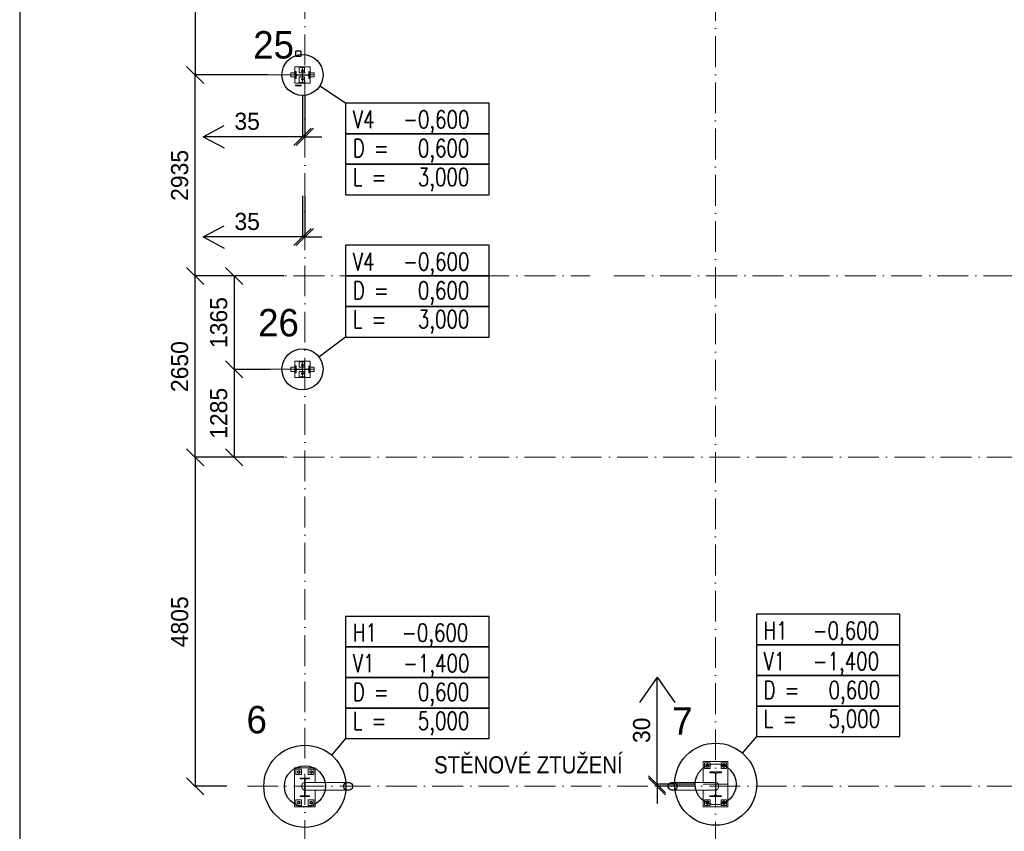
# Model space of a CAD drawing. Header units: millimetres. Extents: x -189 to 208706, y -45399 to 29996.
# Tile 4 of 16: x -189 to 14195, y 8768 to 20622. Entities that reach past the tile are written whole.
import ezdxf

# ---------------------------------------------------------------- set-up
doc = ezdxf.new("R2010")
doc.units = ezdxf.units.MM
doc.header["$LTSCALE"] = 0.5
doc.linetypes.add('ACAD_ISO10W100', pattern=[18, 12, -3, 0, -3])
doc.linetypes.add('XKITLINE00', pattern=[0])
for name, color, linetype in [('CISLA', 2, 'Continuous'), ('KOTY', 4, 'Continuous'), ('PILOTY', 2, 'Continuous')]:
    doc.layers.add(name, color=color, linetype=linetype)
for name, color, linetype, lineweight in [('Kóta', 4, 'Continuous', 0), ('Mřížka', 4, 'ACAD_ISO10W100', 0), ('Položka', 1, 'Continuous', 0), ('Text', 7, 'Continuous', 0)]:
    doc.layers.add(name, color=color, linetype=linetype, lineweight=lineweight)
doc.styles.add('ARIAL', font='ARIAL.TTF')
doc.styles.add('RomanS', font='romans.shx')
doc.dimstyles.new('ISO-25', dxfattribs={"dimscale": 100, "dimtxt": 2.5, "dimasz": 2.5, "dimexe": 0, "dimexo": 3, "dimgap": 1, "dimtad": 3, "dimdec": 0, "dimtxsty": 'Standard', "dimblk": 'OBLIQUE', "dimcen": 2.5, "dimclrd": 256, "dimclre": 256, "dimadec": 0, "dimazin": 0, "dimtfac": 1, "dimtdec": 0, "dimtmove": 0, "dimatfit": 3, "dimfxl": 0, "dimlwd": -1, "dimlwe": -1, "dimarcsym": 0})

# ---------------------------------------------------------------- blocks, each defined once
blk = doc.blocks.new('_Oblique')
at = {"color": 0, "linetype": 'ByBlock', "lineweight": -2}
blk.add_line((-0.5, -0.5), (0.5, 0.5), dxfattribs=at)
blk = doc.blocks.new('*D16')
at = {"layer": 'Defpoints', "color": 0}
for p in [(4125, 23215), (2374, 19815), (3732, 19815)]:
    blk.add_point(p, dxfattribs=at)
at = {"layer": 'KOTY'}
for p, q in [((3825, 23215), (2374, 23215)), ((2374, 23215), (2374, 19815)), ((3432, 19815), (2374, 19815))]:
    blk.add_line(p, q, dxfattribs=at)
at = {"layer": 'KOTY', "xscale": 250, "yscale": 250, "zscale": 250}
for p, rotation in [((2374, 23215), 90), ((2374, 19815), 270)]:
    blk.add_blockref('_Oblique', p, dxfattribs=dict(at, rotation=rotation))
at = {"layer": 'KOTY', "color": 0, "insert": (2149, 21515), "char_height": 250, "attachment_point": 5, "rotation": 90}
blk.add_mtext('3400', dxfattribs=at)
blk = doc.blocks.new('*D17')
at = {"layer": 'Defpoints', "color": 0}
for p in [(3137, 14230), (2374, 9425), (3137, 9425)]:
    blk.add_point(p, dxfattribs=at)
at = {"layer": 'KOTY'}
for p, q in [((2837, 14230), (2374, 14230)), ((2374, 14230), (2374, 9425)), ((2837, 9425), (2374, 9425))]:
    blk.add_line(p, q, dxfattribs=at)
at = {"layer": 'KOTY', "xscale": 250, "yscale": 250, "zscale": 250}
for p, rotation in [((2374, 14230), 90), ((2374, 9425), 270)]:
    blk.add_blockref('_Oblique', p, dxfattribs=dict(at, rotation=rotation))
at = {"layer": 'KOTY', "color": 0, "insert": (2149, 11828), "char_height": 250, "attachment_point": 5, "rotation": 90}
blk.add_mtext('4805', dxfattribs=at)
blk = doc.blocks.new('*D18')
at = {"layer": 'Defpoints', "color": 0}
for p in [(2374, 16880), (3977, 16880), (3977, 14230)]:
    blk.add_point(p, dxfattribs=at)
at = {"layer": 'KOTY'}
for p, q in [((3677, 16880), (2374, 16880)), ((2374, 14230), (2374, 16880)), ((3677, 14230), (2374, 14230))]:
    blk.add_line(p, q, dxfattribs=at)
at = {"layer": 'KOTY', "xscale": 250, "yscale": 250, "zscale": 250}
for p, rotation in [((2374, 16880), 90), ((2374, 14230), 270)]:
    blk.add_blockref('_Oblique', p, dxfattribs=dict(at, rotation=rotation))
at = {"layer": 'KOTY', "color": 0, "insert": (2149, 15555), "char_height": 250, "attachment_point": 5, "rotation": 90}
blk.add_mtext('2650', dxfattribs=at)
blk = doc.blocks.new('*D19')
at = {"layer": 'Defpoints', "color": 0}
for p in [(2374, 19815), (3732, 19815), (3977, 16880)]:
    blk.add_point(p, dxfattribs=at)
at = {"layer": 'KOTY'}
for p, q in [((3432, 19815), (2374, 19815)), ((2374, 16880), (2374, 19815)), ((3677, 16880), (2374, 16880))]:
    blk.add_line(p, q, dxfattribs=at)
at = {"layer": 'KOTY', "xscale": 250, "yscale": 250, "zscale": 250}
for p, rotation in [((2374, 19815), 90), ((2374, 16880), 270)]:
    blk.add_blockref('_Oblique', p, dxfattribs=dict(at, rotation=rotation))
at = {"layer": 'KOTY', "color": 0, "insert": (2149, 18348), "char_height": 250, "attachment_point": 5, "rotation": 90}
blk.add_mtext('2935', dxfattribs=at)
blk = doc.blocks.new('*D20')
at = {"layer": 'Defpoints', "color": 0}
for p in [(3977, 16880), (2945, 15515), (3772, 15515)]:
    blk.add_point(p, dxfattribs=at)
at = {"layer": 'KOTY'}
for p, q in [((3677, 16880), (2945, 16880)), ((2945, 16880), (2945, 15515)), ((3472, 15515), (2945, 15515))]:
    blk.add_line(p, q, dxfattribs=at)
at = {"layer": 'KOTY', "xscale": 250, "yscale": 250, "zscale": 250}
for p, rotation in [((2945, 16880), 90), ((2945, 15515), 270)]:
    blk.add_blockref('_Oblique', p, dxfattribs=dict(at, rotation=rotation))
at = {"layer": 'KOTY', "color": 0, "insert": (2720, 16198), "char_height": 250, "attachment_point": 5, "rotation": 90}
blk.add_mtext('1365', dxfattribs=at)
blk = doc.blocks.new('*D21')
at = {"layer": 'Defpoints', "color": 0}
for p in [(3772, 15515), (2945, 14230), (3677, 14230)]:
    blk.add_point(p, dxfattribs=at)
at = {"layer": 'KOTY'}
for p, q in [((3472, 15515), (2945, 15515)), ((2945, 15515), (2945, 14230)), ((3377, 14230), (2945, 14230))]:
    blk.add_line(p, q, dxfattribs=at)
at = {"layer": 'KOTY', "xscale": 250, "yscale": 250, "zscale": 250}
for p, rotation in [((2945, 15515), 90), ((2945, 14230), 270)]:
    blk.add_blockref('_Oblique', p, dxfattribs=dict(at, rotation=rotation))
at = {"layer": 'KOTY', "color": 0, "insert": (2720, 14873), "char_height": 250, "attachment_point": 5, "rotation": 90}
blk.add_mtext('1285', dxfattribs=at)
blk = doc.blocks.new('*D43')
at = {"layer": 'Defpoints', "color": 0}
for p in [(9122, 9455), (9977, 9455), (9977, 9425)]:
    blk.add_point(p, dxfattribs=at)
at = {"layer": 'KOTY'}
for p, q in [((9122, 9455), (9122, 10530)), ((9677, 9455), (9122, 9455)), ((9122, 9425), (9122, 9455)), ((9677, 9425), (9122, 9425)), ((9122, 9425), (9122, 9175))]:
    blk.add_line(p, q, dxfattribs=at)
at = {"layer": 'KOTY', "xscale": 250, "yscale": 250, "zscale": 250}
for p, rotation in [((9122, 9455), 270), ((9122, 9425), 90)]:
    blk.add_blockref('_Oblique', p, dxfattribs=dict(at, rotation=rotation))
at = {"layer": 'KOTY', "color": 0, "insert": (8897, 10243), "char_height": 250, "attachment_point": 5, "rotation": 90}
blk.add_mtext('30', dxfattribs=at)
blk = doc.blocks.new('*D47')
at = {"layer": 'Defpoints', "color": 0}
for p in [(3942, 19813), (3977, 19813), (3942, 18912)]:
    blk.add_point(p, dxfattribs=at)
at = {"layer": 'KOTY'}
for p, q in [((3942, 19513), (3942, 18912)), ((3977, 19513), (3977, 18912)), ((3942, 18912), (2826, 18912)), ((3977, 18912), (3942, 18912)), ((3977, 18912), (4227, 18912))]:
    blk.add_line(p, q, dxfattribs=at)
at = {"layer": 'KOTY', "xscale": 250, "yscale": 250, "zscale": 250}
blk.add_blockref('_Oblique', (3942, 18912), dxfattribs=at)
at = {"layer": 'KOTY', "xscale": 250, "yscale": 250, "zscale": 250, "rotation": 180}
blk.add_blockref('_Oblique', (3977, 18912), dxfattribs=at)
at = {"layer": 'KOTY', "color": 0, "insert": (3134, 19137), "char_height": 250, "attachment_point": 5}
blk.add_mtext('35', dxfattribs=at)
blk = doc.blocks.new('*D48')
at = {"layer": 'Defpoints', "color": 0}
for p in [(3942, 18349), (3977, 18349), (3942, 17449)]:
    blk.add_point(p, dxfattribs=at)
at = {"layer": 'KOTY'}
for p, q in [((3942, 18049), (3942, 17449)), ((3977, 18049), (3977, 17449)), ((3942, 17449), (2826, 17449)), ((3977, 17449), (3942, 17449)), ((3977, 17449), (4227, 17449))]:
    blk.add_line(p, q, dxfattribs=at)
at = {"layer": 'KOTY', "xscale": 250, "yscale": 250, "zscale": 250}
blk.add_blockref('_Oblique', (3942, 17449), dxfattribs=at)
at = {"layer": 'KOTY', "xscale": 250, "yscale": 250, "zscale": 250, "rotation": 180}
blk.add_blockref('_Oblique', (3977, 17449), dxfattribs=at)
at = {"layer": 'KOTY', "color": 0, "insert": (3134, 17674), "char_height": 250, "attachment_point": 5}
blk.add_mtext('35', dxfattribs=at)

msp = doc.modelspace()

# ---------------------------------------------------------------- linework, layer by layer
for p, q in [((-188.7, 29995.9), (-188.7, -18591.7)), ((4572.4, 19403.9), (4193.5, 19651.3)), ((4572.4, 15987.1), (4182.4, 15695.1)), ((4572.4, 10120.9), (4367.3, 9881.2)), ((10572.4, 10150.9), (10367.3, 9911.2))]:
    msp.add_line(p, q)
at = {"linetype": 'Continuous'}
for points in [[(4572.4, 19403.9), (4572.4, 18957.3), (6668.5, 18957.3), (6668.5, 19403.9)], [(4572.4, 18957.3), (4572.4, 18510.7), (6668.5, 18510.7), (6668.5, 18957.3)], [(4572.4, 18510.7), (4572.4, 18064.1), (6668.5, 18064.1), (6668.5, 18510.7)], [(4572.4, 17326.9), (4572.4, 16880.3), (6668.5, 16880.3), (6668.5, 17326.9)], [(4572.4, 16880.3), (4572.4, 16433.7), (6668.5, 16433.7), (6668.5, 16880.3)], [(4572.4, 16433.7), (4572.4, 15987.1), (6668.5, 15987.1), (6668.5, 16433.7)], [(4572.4, 11907.4), (4572.4, 11460.8), (6668.5, 11460.8), (6668.5, 11907.4)], [(10572.4, 11937.4), (10572.4, 11490.8), (12668.5, 11490.8), (12668.5, 11937.4)], [(4572.4, 11460.8), (4572.4, 11014.2), (6668.5, 11014.2), (6668.5, 11460.8)], [(10572.4, 11490.8), (10572.4, 11044.2), (12668.5, 11044.2), (12668.5, 11490.8)], [(4572.4, 11014.2), (4572.4, 10567.5), (6668.5, 10567.5), (6668.5, 11014.2)], [(10572.4, 11044.2), (10572.4, 10597.5), (12668.5, 10597.5), (12668.5, 11044.2)], [(4572.4, 10567.5), (4572.4, 10120.9), (6668.5, 10120.9), (6668.5, 10567.5)], [(10572.4, 10597.5), (10572.4, 10150.9), (12668.5, 10150.9), (12668.5, 10597.5)]]:
    msp.add_lwpolyline(points, close=True, dxfattribs=at)
at = {"layer": 'KOTY'}
for p, q in [((2493.3, 18912.2), (2797.8, 19075.7)), ((2825.6, 18912.2), (2493.3, 18912.2)), ((2493.3, 18912.2), (2797.8, 18748.8)), ((2493.3, 17448.5), (2797.8, 17612)), ((2493.3, 17448.5), (2797.8, 17285.1)), ((2825.6, 17448.5), (2493.3, 17448.5)), ((9121.7, 11017.8), (8863, 10649.4)), ((9121.7, 11017.8), (9380.4, 10649.4)), ((9121.7, 10530.3), (9121.7, 11017.8))]:
    msp.add_line(p, q, dxfattribs=at)
at = {"layer": 'Kóta', "linetype": 'XKITLINE00', "lineweight": 0}
for p, q in [((3732.3, 19815.3), (3131.7, 19815.3)), ((3236.8, 14230.3), (3406.7, 14230.3))]:
    msp.add_line(p, q, dxfattribs=at)
at = {"layer": 'Mřížka', "lineweight": 15, "ltscale": 75}
for p, q in [((3977.3, -970.4), (3977.3, 24092.1)), ((9977.3, 5754), (9977.3, 24092.1)), ((3942.3, 19695.3), (3942.3, 19935.3)), ((3136.8, 16880.3), (8141.5, 16880.3)), ((8491.5, 16880.3), (68240.2, 16880.3)), ((3942.3, 15395.3), (3942.3, 15635.3)), ((3136.8, 14230.3), (68240.2, 14230.3)), ((3136.8, 9425.3), (68442.7, 9425.3)), ((9797.3, 9455.3), (10157.3, 9455.3))]:
    msp.add_line(p, q, dxfattribs=at)
at = {"layer": 'Mřížka'}
for p, q in [((3732.3, 19815.3), (4112.3, 19815.3)), ((3472.3, 15515.3), (4112.3, 15515.3))]:
    msp.add_line(p, q, dxfattribs=at)
at = {"layer": 'PILOTY'}
for centre, radius in [((3942.3, 19815.3), 300), ((3942.3, 15515.3), 300), ((3977.3, 9425.3), 600), ((9977.3, 9455.3), 600), ((3977.3, 9425.3), 300), ((9977.3, 9455.3), 300)]:
    msp.add_circle(centre, radius, dxfattribs=at)
at = {"layer": 'Položka', "linetype": 'XKITLINE00', "lineweight": 0}
for p, q in [((3842.3, 20157.3), (3842.9, 20160.4)), ((3842.3, 20157.3), (3842.9, 20160.4)), ((3842.3, 20093.3), (3842.3, 20157.3)), ((3842.3, 20093.3), (3842.3, 20157.3)), ((3846.6, 20158.8), (3846.3, 20157.3)), ((3846.6, 20158.8), (3846.3, 20157.3)), ((3846.3, 20093.3), (3846.3, 20157.3)), ((3846.3, 20093.3), (3846.3, 20157.3)), ((3847.5, 20160.1), (3846.6, 20158.8)), ((3847.5, 20160.1), (3846.6, 20158.8)), ((3847.2, 20164.7), (3850.3, 20165.3)), ((3847.2, 20164.7), (3850.3, 20165.3)), ((3848.8, 20161), (3847.5, 20160.1)), ((3848.8, 20161), (3847.5, 20160.1)), ((3850.3, 20161.3), (3848.8, 20161)), ((3850.3, 20161.3), (3848.8, 20161)), ((3850.3, 20165.3), (3914.3, 20165.3)), ((3850.3, 20165.3), (3914.3, 20165.3)), ((3850.3, 20161.3), (3914.3, 20161.3)), ((3850.3, 20161.3), (3914.3, 20161.3)), ((3914.3, 20165.3), (3917.3, 20164.7)), ((3914.3, 20165.3), (3917.3, 20164.7)), ((3915.8, 20161), (3914.3, 20161.3)), ((3915.8, 20161), (3914.3, 20161.3)), ((3917.1, 20160.1), (3915.8, 20161)), ((3917.1, 20160.1), (3915.8, 20161)), ((3918, 20158.8), (3917.1, 20160.1)), ((3918, 20158.8), (3917.1, 20160.1)), ((3918.3, 20157.3), (3918, 20158.8)), ((3918.3, 20157.3), (3918, 20158.8)), ((3918.3, 20093.3), (3918.3, 20157.3)), ((3918.3, 20093.3), (3918.3, 20157.3)), ((3921.7, 20160.4), (3922.3, 20157.3)), ((3921.7, 20160.4), (3922.3, 20157.3)), ((3922.3, 20093.3), (3922.3, 20157.3)), ((3922.3, 20093.3), (3922.3, 20157.3)), ((3842.9, 20090.2), (3842.3, 20093.3)), ((3842.9, 20090.2), (3842.3, 20093.3)), ((3846.3, 20093.3), (3846.6, 20091.8)), ((3846.3, 20093.3), (3846.6, 20091.8)), ((3846.6, 20091.8), (3847.5, 20090.5)), ((3846.6, 20091.8), (3847.5, 20090.5)), ((3850.3, 20085.3), (3847.2, 20085.9)), ((3850.3, 20085.3), (3847.2, 20085.9)), ((3847.5, 20090.5), (3848.8, 20089.6)), ((3847.5, 20090.5), (3848.8, 20089.6)), ((3848.8, 20089.6), (3850.3, 20089.3)), ((3848.8, 20089.6), (3850.3, 20089.3)), ((3850.3, 20089.3), (3914.3, 20089.3)), ((3850.3, 20089.3), (3914.3, 20089.3)), ((3850.3, 20085.3), (3914.3, 20085.3)), ((3850.3, 20085.3), (3914.3, 20085.3)), ((3914.3, 20089.3), (3915.8, 20089.6)), ((3914.3, 20089.3), (3915.8, 20089.6)), ((3917.3, 20085.9), (3914.3, 20085.3)), ((3917.3, 20085.9), (3914.3, 20085.3)), ((3915.8, 20089.6), (3917.1, 20090.5)), ((3915.8, 20089.6), (3917.1, 20090.5)), ((3917.1, 20090.5), (3918, 20091.8)), ((3917.1, 20090.5), (3918, 20091.8)), ((3918, 20091.8), (3918.3, 20093.3)), ((3918, 20091.8), (3918.3, 20093.3)), ((3922.3, 20093.3), (3921.7, 20090.2)), ((3922.3, 20093.3), (3921.7, 20090.2)), ((3832.3, 19695.3), (3832.3, 19935.3)), ((4052.3, 19935.3), (3832.3, 19935.3)), ((3842.3, 19865.3), (3850.8, 19865.3)), ((3842.3, 19765.3), (3842.3, 19865.3)), ((3842.3, 19865.3), (3850.8, 19865.3)), ((3842.3, 19765.3), (3842.3, 19865.3)), ((3850.8, 19865.3), (3850.8, 19830.1)), ((3850.8, 19865.3), (3850.8, 19830.1)), ((3892.3, 19925.3), (3892.3, 19845.3)), ((3892.3, 19925.3), (3972.3, 19925.3)), ((3925.8, 19875.3), (3934, 19889.6)), ((3934, 19861), (3925.8, 19875.3)), ((3934, 19889.6), (3950.5, 19889.6)), ((3950.5, 19861), (3934, 19861)), ((3950.5, 19889.6), (3958.8, 19875.3)), ((3958.8, 19875.3), (3950.5, 19861)), ((3972.3, 19925.3), (3972.3, 19845.3)), ((4033.8, 19865.3), (4033.8, 19830.1)), ((4042.3, 19865.3), (4033.8, 19865.3)), ((4033.8, 19865.3), (4033.8, 19830.1)), ((4042.3, 19865.3), (4033.8, 19865.3)), ((4042.3, 19856.8), (4033.8, 19865.3)), ((4042.3, 19865.3), (4042.3, 19765.3)), ((4042.3, 19865.3), (4042.3, 19765.3)), ((4052.3, 19695.3), (4052.3, 19935.3)), ((3772.3, 19785.3), (3772.3, 19845.3)), ((3772.3, 19845.3), (3832.3, 19845.3)), ((3772.3, 19785.3), (3832.3, 19785.3)), ((3850.8, 19765.3), (3842.3, 19765.3)), ((3850.8, 19765.3), (3842.3, 19765.3)), ((3850.8, 19830.1), (3851.7, 19825.5)), ((3850.8, 19830.1), (3851.7, 19825.5)), ((3851.7, 19805.1), (3850.8, 19800.5)), ((3851.7, 19805.1), (3850.8, 19800.5)), ((3850.8, 19800.5), (3850.8, 19765.3)), ((3850.8, 19800.5), (3850.8, 19765.3)), ((3858.2, 19819), (3862.8, 19818.1)), ((3858.2, 19819), (3862.8, 19818.1)), ((3862.8, 19812.5), (3858.2, 19811.6)), ((3862.8, 19812.5), (3858.2, 19811.6)), ((3862.8, 19818.1), (4021.8, 19818.1)), ((3862.8, 19818.1), (4021.8, 19818.1)), ((3862.8, 19812.5), (4021.8, 19812.5)), ((3862.8, 19812.5), (4021.8, 19812.5)), ((3892.3, 19845.3), (3972.3, 19845.3)), ((3892.3, 19785.3), (3972.3, 19785.3)), ((3892.3, 19705.3), (3892.3, 19785.3)), ((3892.3, 19705.3), (3972.3, 19705.3)), ((3925.8, 19755.3), (3934, 19769.6)), ((3934, 19741), (3925.8, 19755.3)), ((3934, 19769.6), (3950.5, 19769.6)), ((3950.5, 19741), (3934, 19741)), ((3950.5, 19769.6), (3958.8, 19755.3)), ((3958.8, 19755.3), (3950.5, 19741)), ((3972.3, 19705.3), (3972.3, 19785.3)), ((4021.8, 19818.1), (4026.4, 19819)), ((4021.8, 19818.1), (4026.4, 19819)), ((4026.4, 19811.6), (4021.8, 19812.5)), ((4026.4, 19811.6), (4021.8, 19812.5)), ((4032.9, 19825.5), (4033.8, 19830.1)), ((4032.9, 19825.5), (4033.8, 19830.1)), ((4033.8, 19800.5), (4032.9, 19805.1)), ((4033.8, 19800.5), (4032.9, 19805.1)), ((4033.8, 19765.3), (4033.8, 19800.5)), ((4033.8, 19765.3), (4033.8, 19800.5)), ((4042.3, 19765.3), (4033.8, 19765.3)), ((4042.3, 19765.3), (4033.8, 19765.3)), ((4052.3, 19845.3), (4112.3, 19845.3)), ((4052.3, 19785.3), (4112.3, 19785.3)), ((4112.3, 19785.3), (4112.3, 19845.3)), ((4052.3, 19695.3), (3832.3, 19695.3)), ((3842.3, 19665.3), (3922.3, 19665.3)), ((3842.3, 19657.4), (3842.3, 19665.3)), ((3922.3, 19657.4), (3842.3, 19657.4)), ((3922.3, 19665.3), (3922.3, 19657.4)), ((3772.3, 15485.3), (3772.3, 15545.3)), ((3772.3, 15545.3), (3832.3, 15545.3)), ((3832.3, 15395.3), (3832.3, 15635.3)), ((4052.3, 15635.3), (3832.3, 15635.3)), ((3842.3, 15565.3), (3850.8, 15565.3)), ((3842.3, 15465.3), (3842.3, 15565.3)), ((3842.3, 15565.3), (3850.8, 15565.3)), ((3842.3, 15465.3), (3842.3, 15565.3)), ((3850.8, 15565.3), (3850.8, 15530.1)), ((3850.8, 15565.3), (3850.8, 15530.1)), ((3892.3, 15625.3), (3892.3, 15545.3)), ((3892.3, 15625.3), (3972.3, 15625.3)), ((3892.3, 15545.3), (3972.3, 15545.3)), ((3925.8, 15575.3), (3934, 15589.6)), ((3934, 15561), (3925.8, 15575.3)), ((3934, 15589.6), (3950.5, 15589.6)), ((3950.5, 15561), (3934, 15561)), ((3950.5, 15589.6), (3958.8, 15575.3)), ((3958.8, 15575.3), (3950.5, 15561)), ((3972.3, 15625.3), (3972.3, 15545.3)), ((4033.8, 15565.3), (4033.8, 15530.1)), ((4042.3, 15565.3), (4033.8, 15565.3)), ((4033.8, 15565.3), (4033.8, 15530.1)), ((4042.3, 15565.3), (4033.8, 15565.3)), ((4042.3, 15556.8), (4033.8, 15565.3)), ((4042.3, 15565.3), (4042.3, 15465.3)), ((4042.3, 15565.3), (4042.3, 15465.3)), ((4052.3, 15395.3), (4052.3, 15635.3)), ((4052.3, 15545.3), (4112.3, 15545.3)), ((4112.3, 15485.3), (4112.3, 15545.3)), ((3772.3, 15485.3), (3832.3, 15485.3)), ((4052.3, 15395.3), (3832.3, 15395.3)), ((3850.8, 15465.3), (3842.3, 15465.3)), ((3850.8, 15465.3), (3842.3, 15465.3)), ((3850.8, 15530.1), (3851.7, 15525.5)), ((3850.8, 15530.1), (3851.7, 15525.5)), ((3851.7, 15505.1), (3850.8, 15500.5)), ((3851.7, 15505.1), (3850.8, 15500.5)), ((3850.8, 15500.5), (3850.8, 15465.3)), ((3850.8, 15500.5), (3850.8, 15465.3)), ((3858.2, 15519), (3862.8, 15518.1)), ((3858.2, 15519), (3862.8, 15518.1)), ((3862.8, 15512.5), (3858.2, 15511.6)), ((3862.8, 15512.5), (3858.2, 15511.6)), ((3862.8, 15518.1), (4021.8, 15518.1)), ((3862.8, 15518.1), (4021.8, 15518.1)), ((3862.8, 15512.5), (4021.8, 15512.5)), ((3862.8, 15512.5), (4021.8, 15512.5)), ((3892.3, 15485.3), (3972.3, 15485.3)), ((3892.3, 15405.3), (3892.3, 15485.3)), ((3892.3, 15405.3), (3972.3, 15405.3)), ((3925.8, 15455.3), (3934, 15469.6)), ((3934, 15441), (3925.8, 15455.3)), ((3934, 15469.6), (3950.5, 15469.6)), ((3950.5, 15441), (3934, 15441)), ((3950.5, 15469.6), (3958.8, 15455.3)), ((3958.8, 15455.3), (3950.5, 15441)), ((3972.3, 15405.3), (3972.3, 15485.3)), ((4021.8, 15518.1), (4026.4, 15519)), ((4021.8, 15518.1), (4026.4, 15519)), ((4026.4, 15511.6), (4021.8, 15512.5)), ((4026.4, 15511.6), (4021.8, 15512.5)), ((4032.9, 15525.5), (4033.8, 15530.1)), ((4032.9, 15525.5), (4033.8, 15530.1)), ((4033.8, 15500.5), (4032.9, 15505.1)), ((4033.8, 15500.5), (4032.9, 15505.1)), ((4033.8, 15465.3), (4033.8, 15500.5)), ((4033.8, 15465.3), (4033.8, 15500.5)), ((4042.3, 15465.3), (4033.8, 15465.3)), ((4042.3, 15465.3), (4033.8, 15465.3)), ((4052.3, 15485.3), (4112.3, 15485.3)), ((9797.3, 9482.5), (9797.3, 9785.3)), ((9797.3, 9785.3), (10157.3, 9785.3)), ((10157.3, 9785.3), (10157.3, 9125.3)), ((3827.3, 9695.3), (3827.3, 9125.3)), ((3827.3, 9695.3), (4127.3, 9695.3)), ((3847.3, 9675.3), (3927.3, 9675.3)), ((3847.3, 9595.3), (3847.3, 9675.3)), ((3867.7, 9646.6), (3887.3, 9657.9)), ((3867.7, 9624), (3867.7, 9646.6)), ((3887.3, 9657.9), (3906.9, 9646.6)), ((3906.9, 9646.6), (3906.9, 9624)), ((3927.3, 9675.3), (3927.3, 9595.3)), ((4027.3, 9675.3), (4107.3, 9675.3)), ((4027.3, 9595.3), (4027.3, 9675.3)), ((4047.7, 9646.6), (4067.3, 9657.9)), ((4047.7, 9624), (4047.7, 9646.6)), ((4067.3, 9657.9), (4086.9, 9646.6)), ((4086.9, 9646.6), (4086.9, 9624)), ((4107.3, 9675.3), (4107.3, 9595.3)), ((4127.3, 9482.5), (4127.3, 9695.3)), ((9817.3, 9765.3), (9897.3, 9765.3)), ((9817.3, 9685.3), (9817.3, 9765.3)), ((9897.3, 9685.3), (9817.3, 9685.3)), ((9835.3, 9738), (9857.3, 9750.7)), ((9835.3, 9712.6), (9835.3, 9738)), ((9857.3, 9699.9), (9835.3, 9712.6)), ((9857.3, 9750.7), (9879.3, 9738)), ((9879.3, 9712.6), (9857.3, 9699.9)), ((9879.3, 9738), (9879.3, 9712.6)), ((9897.3, 9765.3), (9897.3, 9685.3)), ((10057.3, 9765.3), (10137.3, 9765.3)), ((10057.3, 9685.3), (10057.3, 9765.3)), ((10137.3, 9685.3), (10057.3, 9685.3)), ((10075.3, 9738), (10097.3, 9750.7)), ((10075.3, 9712.6), (10075.3, 9738)), ((10097.3, 9699.9), (10075.3, 9712.6)), ((10097.3, 9750.7), (10119.3, 9738)), ((10119.3, 9712.6), (10097.3, 9699.9)), ((10119.3, 9738), (10119.3, 9712.6)), ((10137.3, 9765.3), (10137.3, 9685.3)), ((3927.3, 9595.3), (3847.3, 9595.3)), ((3887.3, 9612.7), (3867.7, 9624)), ((3906.9, 9624), (3887.3, 9612.7)), ((3909.8, 9545.3), (4044.8, 9545.3)), ((3909.8, 9535.1), (3909.8, 9545.3)), ((3909.8, 9545.3), (4044.8, 9545.3)), ((3909.8, 9535.1), (3909.8, 9545.3)), ((3959, 9535.1), (3909.8, 9535.1)), ((3959, 9535.1), (3909.8, 9535.1)), ((3958.4, 9545.3), (3948.2, 9535.1)), ((3964.7, 9534), (3959, 9535.1)), ((3964.7, 9534), (3959, 9535.1)), ((3974, 9520.1), (3972.8, 9525.9)), ((3974, 9520.1), (3972.8, 9525.9)), ((3974, 9300.5), (3974, 9520.1)), ((3974, 9300.5), (3974, 9520.1)), ((3981.7, 9525.9), (3980.6, 9520.1)), ((3981.7, 9525.9), (3980.6, 9520.1)), ((3980.6, 9300.5), (3980.6, 9520.1)), ((3980.6, 9300.5), (3980.6, 9520.1)), ((3995.6, 9535.1), (3989.8, 9534)), ((3995.6, 9535.1), (3989.8, 9534)), ((4044.8, 9535.1), (3995.6, 9535.1)), ((4044.8, 9535.1), (3995.6, 9535.1)), ((4107.3, 9595.3), (4027.3, 9595.3)), ((4044.8, 9545.3), (4044.8, 9535.1)), ((4044.8, 9545.3), (4044.8, 9535.1)), ((4067.3, 9612.7), (4047.7, 9624)), ((4086.9, 9624), (4067.3, 9612.7)), ((9892.3, 9635.3), (10062.3, 9635.3)), ((9892.3, 9622.6), (9892.3, 9635.3)), ((9892.3, 9635.3), (10062.3, 9635.3)), ((9892.3, 9622.6), (9892.3, 9635.3)), ((9955.3, 9622.6), (9892.3, 9622.6)), ((9955.3, 9622.6), (9892.3, 9622.6)), ((9962.2, 9621.2), (9955.3, 9622.6)), ((9962.2, 9621.2), (9955.3, 9622.6)), ((9973.3, 9604.6), (9971.9, 9611.5)), ((9973.3, 9604.6), (9971.9, 9611.5)), ((9973.3, 9306), (9973.3, 9604.6)), ((9973.3, 9306), (9973.3, 9604.6)), ((9981.3, 9559), (9973.3, 9551)), ((9982.7, 9611.5), (9981.3, 9604.6)), ((9982.7, 9611.5), (9981.3, 9604.6)), ((9981.3, 9306), (9981.3, 9604.6)), ((9981.3, 9306), (9981.3, 9604.6)), ((9999.3, 9622.6), (9992.4, 9621.2)), ((9999.3, 9622.6), (9992.4, 9621.2)), ((10062.3, 9622.6), (9999.3, 9622.6)), ((10062.3, 9622.6), (9999.3, 9622.6)), ((10057.6, 9635.3), (10044.9, 9622.6)), ((10062.3, 9635.3), (10062.3, 9622.6)), ((10062.3, 9635.3), (10062.3, 9622.6)), ((3933.2, 9440.1), (3931.6, 9425.3)), ((3931.6, 9425.3), (3933.2, 9410.5)), ((3937.7, 9453.9), (3933.2, 9440.1)), ((3933.2, 9410.5), (3937.7, 9396.7)), ((3945, 9465.7), (3937.7, 9453.9)), ((3937.7, 9396.7), (3945, 9384.9)), ((3954.4, 9474.8), (3945, 9465.7)), ((3945, 9384.9), (3954.4, 9375.8)), ((3965.5, 9480.5), (3954.4, 9474.8)), ((3954.4, 9375.8), (3965.5, 9370.1)), ((3974, 9481.9), (3965.5, 9480.5)), ((3965.5, 9370.1), (3974, 9368.7)), ((3980.6, 9482.5), (4608.9, 9482.5)), ((3980.6, 9368.2), (4608.9, 9368.2)), ((4127.3, 9125.3), (4127.3, 9368.2)), ((4537.4, 9425.3), (4539.8, 9440.1)), ((4537.4, 9425.3), (4539.8, 9440.1)), ((4539.8, 9410.5), (4537.4, 9425.3)), ((4539.8, 9410.5), (4537.4, 9425.3)), ((4539.8, 9440.1), (4546.9, 9453.9)), ((4539.8, 9440.1), (4546.9, 9453.9)), ((4546.9, 9396.7), (4539.8, 9410.5)), ((4546.9, 9396.7), (4539.8, 9410.5)), ((4545.2, 9438.9), (4543, 9425.3)), ((4545.2, 9438.9), (4543, 9425.3)), ((4543, 9425.3), (4545.2, 9411.7)), ((4543, 9425.3), (4545.2, 9411.7)), ((4551.8, 9451.6), (4545.2, 9438.9)), ((4551.8, 9451.6), (4545.2, 9438.9)), ((4545.2, 9411.7), (4551.8, 9399)), ((4545.2, 9411.7), (4551.8, 9399)), ((4546.9, 9453.9), (4558.3, 9465.7)), ((4546.9, 9453.9), (4558.3, 9465.7)), ((4558.3, 9384.9), (4546.9, 9396.7)), ((4558.3, 9384.9), (4546.9, 9396.7)), ((4562.3, 9462.5), (4551.8, 9451.6)), ((4562.3, 9462.5), (4551.8, 9451.6)), ((4551.8, 9399), (4562.3, 9388.1)), ((4551.8, 9399), (4562.3, 9388.1)), ((4558.3, 9465.7), (4573.1, 9474.8)), ((4558.3, 9465.7), (4573.1, 9474.8)), ((4573.1, 9375.8), (4558.3, 9384.9)), ((4573.1, 9375.8), (4558.3, 9384.9)), ((4564.6, 9463.9), (4561.1, 9467.4)), ((4575.9, 9470.9), (4562.3, 9462.5)), ((4575.9, 9470.9), (4562.3, 9462.5)), ((4562.3, 9388.1), (4575.9, 9379.7)), ((4562.3, 9388.1), (4575.9, 9379.7)), ((4573.1, 9474.8), (4590.4, 9480.5)), ((4573.1, 9474.8), (4590.4, 9480.5)), ((4590.4, 9370.1), (4573.1, 9375.8)), ((4590.4, 9370.1), (4573.1, 9375.8)), ((4591.8, 9476.2), (4575.9, 9470.9)), ((4591.8, 9476.2), (4575.9, 9470.9)), ((4575.9, 9379.7), (4591.8, 9374.5)), ((4575.9, 9379.7), (4591.8, 9374.5)), ((4590.4, 9480.5), (4608.9, 9482.5)), ((4590.4, 9480.5), (4608.9, 9482.5)), ((4608.9, 9368.2), (4590.4, 9370.1)), ((4608.9, 9368.2), (4590.4, 9370.1)), ((4608.9, 9478), (4591.8, 9476.2)), ((4608.9, 9478), (4591.8, 9476.2)), ((4591.8, 9374.5), (4608.9, 9372.7)), ((4591.8, 9374.5), (4608.9, 9372.7)), ((4608.9, 9482.5), (4627.4, 9480.5)), ((4608.9, 9482.5), (4627.4, 9480.5)), ((4625.9, 9476.2), (4608.9, 9478)), ((4625.9, 9476.2), (4608.9, 9478)), ((4608.9, 9372.7), (4625.9, 9374.5)), ((4608.9, 9372.7), (4625.9, 9374.5)), ((4627.4, 9370.1), (4608.9, 9368.2)), ((4627.4, 9370.1), (4608.9, 9368.2)), ((4641.8, 9470.9), (4625.9, 9476.2)), ((4641.8, 9470.9), (4625.9, 9476.2)), ((4625.9, 9374.5), (4641.8, 9379.7)), ((4625.9, 9374.5), (4641.8, 9379.7)), ((4627.4, 9480.5), (4644.6, 9474.8)), ((4627.4, 9480.5), (4644.6, 9474.8)), ((4644.6, 9375.8), (4627.4, 9370.1)), ((4644.6, 9375.8), (4627.4, 9370.1)), ((4655.4, 9462.5), (4641.8, 9470.9)), ((4655.4, 9462.5), (4641.8, 9470.9)), ((4641.8, 9379.7), (4655.4, 9388.1)), ((4641.8, 9379.7), (4655.4, 9388.1)), ((4644.6, 9474.8), (4659.4, 9465.7)), ((4644.6, 9474.8), (4659.4, 9465.7)), ((4659.4, 9384.9), (4644.6, 9375.8)), ((4659.4, 9384.9), (4644.6, 9375.8)), ((4649.6, 9378.9), (4646.1, 9382.4)), ((4665.9, 9451.6), (4655.4, 9462.5)), ((4665.9, 9451.6), (4655.4, 9462.5)), ((4655.4, 9388.1), (4665.9, 9399)), ((4655.4, 9388.1), (4665.9, 9399)), ((4659.4, 9465.7), (4670.8, 9453.9)), ((4659.4, 9465.7), (4670.8, 9453.9)), ((4670.8, 9396.7), (4659.4, 9384.9)), ((4670.8, 9396.7), (4659.4, 9384.9)), ((4672.5, 9438.9), (4665.9, 9451.6)), ((4672.5, 9438.9), (4665.9, 9451.6)), ((4665.9, 9399), (4672.5, 9411.7)), ((4665.9, 9399), (4672.5, 9411.7)), ((4670.8, 9453.9), (4677.9, 9440.1)), ((4670.8, 9453.9), (4677.9, 9440.1)), ((4677.9, 9410.5), (4670.8, 9396.7)), ((4677.9, 9410.5), (4670.8, 9396.7)), ((4674.7, 9425.3), (4672.5, 9438.9)), ((4674.7, 9425.3), (4672.5, 9438.9)), ((4672.5, 9411.7), (4674.7, 9425.3)), ((4672.5, 9411.7), (4674.7, 9425.3)), ((4677.9, 9440.1), (4680.4, 9425.3)), ((4677.9, 9440.1), (4680.4, 9425.3)), ((4680.4, 9425.3), (4677.9, 9410.5)), ((4680.4, 9425.3), (4677.9, 9410.5)), ((9277.1, 9425.3), (9279.6, 9440.1)), ((9277.1, 9425.3), (9279.6, 9440.1)), ((9279.6, 9410.5), (9277.1, 9425.3)), ((9279.6, 9410.5), (9277.1, 9425.3)), ((9279.6, 9440.1), (9286.7, 9453.9)), ((9279.6, 9440.1), (9286.7, 9453.9)), ((9286.7, 9396.7), (9279.6, 9410.5)), ((9286.7, 9396.7), (9279.6, 9410.5)), ((9285, 9438.9), (9282.8, 9425.3)), ((9285, 9438.9), (9282.8, 9425.3)), ((9282.8, 9425.3), (9285, 9411.7)), ((9282.8, 9425.3), (9285, 9411.7)), ((9291.6, 9451.6), (9285, 9438.9)), ((9291.6, 9451.6), (9285, 9438.9)), ((9285, 9411.7), (9291.6, 9399)), ((9285, 9411.7), (9291.6, 9399)), ((9286.7, 9453.9), (9298.1, 9465.7)), ((9286.7, 9453.9), (9298.1, 9465.7)), ((9298.1, 9384.9), (9286.7, 9396.7)), ((9298.1, 9384.9), (9286.7, 9396.7)), ((9302.1, 9462.5), (9291.6, 9451.6)), ((9302.1, 9462.5), (9291.6, 9451.6)), ((9291.6, 9399), (9302.1, 9388.1)), ((9291.6, 9399), (9302.1, 9388.1)), ((9298.1, 9465.7), (9312.9, 9474.8)), ((9298.1, 9465.7), (9312.9, 9474.8)), ((9312.9, 9375.8), (9298.1, 9384.9)), ((9312.9, 9375.8), (9298.1, 9384.9)), ((9315.7, 9470.9), (9302.1, 9462.5)), ((9315.7, 9470.9), (9302.1, 9462.5)), ((9302.1, 9388.1), (9315.7, 9379.7)), ((9302.1, 9388.1), (9315.7, 9379.7)), ((9312.9, 9474.8), (9330.2, 9480.5)), ((9312.9, 9474.8), (9330.2, 9480.5)), ((9330.2, 9370.1), (9312.9, 9375.8)), ((9330.2, 9370.1), (9312.9, 9375.8)), ((9331.6, 9476.2), (9315.7, 9470.9)), ((9331.6, 9476.2), (9315.7, 9470.9)), ((9315.7, 9379.7), (9331.6, 9374.5)), ((9315.7, 9379.7), (9331.6, 9374.5)), ((9330.2, 9480.5), (9348.7, 9482.5)), ((9330.2, 9480.5), (9348.7, 9482.5)), ((9348.7, 9368.2), (9330.2, 9370.1)), ((9348.7, 9368.2), (9330.2, 9370.1)), ((9348.7, 9478), (9331.6, 9476.2)), ((9348.7, 9478), (9331.6, 9476.2)), ((9331.6, 9374.5), (9348.7, 9372.7)), ((9331.6, 9374.5), (9348.7, 9372.7)), ((9348.7, 9482.5), (9367.2, 9480.5)), ((9348.7, 9482.5), (9973.3, 9482.5)), ((9348.7, 9482.5), (9367.2, 9480.5)), ((9365.7, 9476.2), (9348.7, 9478)), ((9365.7, 9476.2), (9348.7, 9478)), ((9348.7, 9372.7), (9365.7, 9374.5)), ((9348.7, 9372.7), (9365.7, 9374.5)), ((9367.2, 9370.1), (9348.7, 9368.2)), ((9367.2, 9370.1), (9348.7, 9368.2)), ((9348.7, 9368.2), (9973.3, 9368.2)), ((9381.6, 9470.9), (9365.7, 9476.2)), ((9381.6, 9470.9), (9365.7, 9476.2)), ((9365.7, 9374.5), (9381.6, 9379.7)), ((9365.7, 9374.5), (9381.6, 9379.7)), ((9367.2, 9480.5), (9384.4, 9474.8)), ((9367.2, 9480.5), (9384.4, 9474.8)), ((9384.4, 9375.8), (9367.2, 9370.1)), ((9384.4, 9375.8), (9367.2, 9370.1)), ((9395.3, 9462.5), (9381.6, 9470.9)), ((9395.3, 9462.5), (9381.6, 9470.9)), ((9381.6, 9379.7), (9395.3, 9388.1)), ((9381.6, 9379.7), (9395.3, 9388.1)), ((9384.4, 9474.8), (9399.3, 9465.7)), ((9384.4, 9474.8), (9399.3, 9465.7)), ((9399.3, 9384.9), (9384.4, 9375.8)), ((9399.3, 9384.9), (9384.4, 9375.8)), ((9405.7, 9451.6), (9395.3, 9462.5)), ((9405.7, 9451.6), (9395.3, 9462.5)), ((9395.3, 9388.1), (9405.7, 9399)), ((9395.3, 9388.1), (9405.7, 9399)), ((9399.3, 9465.7), (9410.6, 9453.9)), ((9399.3, 9465.7), (9410.6, 9453.9)), ((9410.6, 9396.7), (9399.3, 9384.9)), ((9410.6, 9396.7), (9399.3, 9384.9)), ((9412.3, 9438.9), (9405.7, 9451.6)), ((9412.3, 9438.9), (9405.7, 9451.6)), ((9405.7, 9399), (9412.3, 9411.7)), ((9405.7, 9399), (9412.3, 9411.7)), ((9410.6, 9453.9), (9417.8, 9440.1)), ((9410.6, 9453.9), (9417.8, 9440.1)), ((9417.8, 9410.5), (9410.6, 9396.7)), ((9417.8, 9410.5), (9410.6, 9396.7)), ((9414.6, 9425.3), (9412.3, 9438.9)), ((9414.6, 9425.3), (9412.3, 9438.9)), ((9412.3, 9411.7), (9414.6, 9425.3)), ((9412.3, 9411.7), (9414.6, 9425.3)), ((9417.8, 9440.1), (9420.2, 9425.3)), ((9417.8, 9440.1), (9420.2, 9425.3)), ((9420.2, 9425.3), (9417.8, 9410.5)), ((9420.2, 9425.3), (9417.8, 9410.5)), ((9797.3, 9125.3), (9797.3, 9368.2)), ((9989.1, 9480.5), (9981.3, 9481.8)), ((9981.3, 9368.8), (9989.1, 9370.1)), ((10000.1, 9474.8), (9989.1, 9480.5)), ((9989.1, 9370.1), (10000.1, 9375.8)), ((10009.6, 9465.7), (10000.1, 9474.8)), ((10000.1, 9375.8), (10009.6, 9384.9)), ((10016.8, 9453.9), (10009.6, 9465.7)), ((10009.6, 9384.9), (10016.8, 9396.7)), ((10021.4, 9440.1), (10016.8, 9453.9)), ((10016.8, 9396.7), (10021.4, 9410.5)), ((10022.9, 9425.3), (10021.4, 9440.1)), ((10021.4, 9410.5), (10022.9, 9425.3)), ((3847.3, 9225.3), (3927.3, 9225.3)), ((3847.3, 9145.3), (3847.3, 9225.3)), ((3867.7, 9196.6), (3887.3, 9207.9)), ((3887.3, 9207.9), (3906.9, 9196.6)), ((3909.8, 9285.5), (3959, 9285.5)), ((3909.8, 9275.3), (3909.8, 9285.5)), ((3909.8, 9285.5), (3959, 9285.5)), ((3909.8, 9275.3), (3909.8, 9285.5)), ((4044.8, 9275.3), (3909.8, 9275.3)), ((4044.8, 9275.3), (3909.8, 9275.3)), ((3927.3, 9225.3), (3927.3, 9145.3)), ((3959, 9285.5), (3964.7, 9286.7)), ((3959, 9285.5), (3964.7, 9286.7)), ((3972.8, 9294.8), (3974, 9300.5)), ((3972.8, 9294.8), (3974, 9300.5)), ((3980.6, 9300.5), (3981.7, 9294.8)), ((3980.6, 9300.5), (3981.7, 9294.8)), ((3989.8, 9286.7), (3995.6, 9285.5)), ((3989.8, 9286.7), (3995.6, 9285.5)), ((3995.6, 9285.5), (4044.8, 9285.5)), ((3995.6, 9285.5), (4044.8, 9285.5)), ((4027.3, 9225.3), (4107.3, 9225.3)), ((4027.3, 9145.3), (4027.3, 9225.3)), ((4044.8, 9285.5), (4044.8, 9275.3)), ((4044.8, 9285.5), (4044.8, 9275.3)), ((4047.7, 9196.6), (4067.3, 9207.9)), ((4067.3, 9207.9), (4086.9, 9196.6)), ((4107.3, 9225.3), (4107.3, 9145.3)), ((9817.3, 9225.3), (9897.3, 9225.3)), ((9817.3, 9145.3), (9817.3, 9225.3)), ((9835.3, 9198), (9857.3, 9210.7)), ((9857.3, 9210.7), (9879.3, 9198)), ((9892.3, 9288), (9955.3, 9288)), ((9892.3, 9275.3), (9892.3, 9288)), ((9892.3, 9288), (9955.3, 9288)), ((9892.3, 9275.3), (9892.3, 9288)), ((10062.3, 9275.3), (9892.3, 9275.3)), ((10062.3, 9275.3), (9892.3, 9275.3)), ((9897.3, 9225.3), (9897.3, 9145.3)), ((9955.3, 9288), (9962.2, 9289.4)), ((9955.3, 9288), (9962.2, 9289.4)), ((9971.9, 9299.1), (9973.3, 9306)), ((9971.9, 9299.1), (9973.3, 9306)), ((9981.3, 9306), (9982.7, 9299.1)), ((9981.3, 9306), (9982.7, 9299.1)), ((9992.4, 9289.4), (9999.3, 9288)), ((9992.4, 9289.4), (9999.3, 9288)), ((9999.3, 9288), (10062.3, 9288)), ((9999.3, 9288), (10062.3, 9288)), ((10062.3, 9280.7), (10056.8, 9275.3)), ((10057.3, 9225.3), (10137.3, 9225.3)), ((10057.3, 9145.3), (10057.3, 9225.3)), ((10062.3, 9288), (10062.3, 9275.3)), ((10062.3, 9288), (10062.3, 9275.3)), ((10075.3, 9198), (10097.3, 9210.7)), ((10097.3, 9210.7), (10119.3, 9198)), ((10137.3, 9225.3), (10137.3, 9145.3)), ((3827.3, 9125.3), (4127.3, 9125.3)), ((3927.3, 9145.3), (3847.3, 9145.3)), ((3867.7, 9174), (3867.7, 9196.6)), ((3887.3, 9162.7), (3867.7, 9174)), ((3906.9, 9174), (3887.3, 9162.7)), ((3906.9, 9196.6), (3906.9, 9174)), ((4107.3, 9145.3), (4027.3, 9145.3)), ((4047.7, 9174), (4047.7, 9196.6)), ((4067.3, 9162.7), (4047.7, 9174)), ((4086.9, 9174), (4067.3, 9162.7)), ((4086.9, 9196.6), (4086.9, 9174)), ((9797.3, 9125.3), (10157.3, 9125.3)), ((9897.3, 9145.3), (9817.3, 9145.3)), ((9835.3, 9172.6), (9835.3, 9198)), ((9857.3, 9159.9), (9835.3, 9172.6)), ((9879.3, 9172.6), (9857.3, 9159.9)), ((9879.3, 9198), (9879.3, 9172.6)), ((10137.3, 9145.3), (10057.3, 9145.3)), ((10075.3, 9172.6), (10075.3, 9198)), ((10097.3, 9159.9), (10075.3, 9172.6)), ((10119.3, 9172.6), (10097.3, 9159.9)), ((10119.3, 9198), (10119.3, 9172.6))]:
    msp.add_line(p, q, dxfattribs=at)
for centre, radius, start, end in [((3850.3, 20157.3), 8, 112.5, 157.5), ((3850.3, 20157.3), 8, 112.5, 157.5), ((3914.3, 20157.3), 8, 22.5, 67.5), ((3914.3, 20157.3), 8, 22.5, 67.5), ((3850.3, 20093.3), 8, 202.5, 247.5), ((3850.3, 20093.3), 8, 202.5, 247.5), ((3914.3, 20093.3), 8, 292.5, 337.5), ((3914.3, 20093.3), 8, 292.5, 337.5), ((3942.3, 19875.3), 10, 0, 180), ((3942.3, 19875.3), 10, 180, 0), ((3862.8, 19830.1), 12, 202.5, 247.5), ((3862.8, 19830.1), 12, 202.5, 247.5), ((3862.8, 19800.5), 12, 112.5, 157.5), ((3862.8, 19800.5), 12, 112.5, 157.5), ((3942.3, 19755.3), 10, 0, 180), ((3942.3, 19755.3), 10, 180, 0), ((4021.8, 19830.1), 12, 292.5, 337.5), ((4021.8, 19830.1), 12, 292.5, 337.5), ((4021.8, 19800.5), 12, 22.5, 67.5), ((4021.8, 19800.5), 12, 22.5, 67.5), ((3942.3, 15575.3), 10, 0, 180), ((3942.3, 15575.3), 10, 180, 0), ((3862.8, 15530.1), 12, 202.5, 247.5), ((3862.8, 15530.1), 12, 202.5, 247.5), ((3862.8, 15500.5), 12, 112.5, 157.5), ((3862.8, 15500.5), 12, 112.5, 157.5), ((3942.3, 15455.3), 10, 0, 180), ((3942.3, 15455.3), 10, 180, 0), ((4021.8, 15530.1), 12, 292.5, 337.5), ((4021.8, 15530.1), 12, 292.5, 337.5), ((4021.8, 15500.5), 12, 22.5, 67.5), ((4021.8, 15500.5), 12, 22.5, 67.5), ((3887.3, 9635.3), 13.5, 0, 180), ((4067.3, 9635.3), 13.5, 0, 180), ((9857.3, 9725.3), 15, 0, 180), ((9857.3, 9725.3), 15, 180, 0), ((10097.3, 9725.3), 15, 0, 180), ((10097.3, 9725.3), 15, 180, 0), ((3887.3, 9635.3), 13.5, 180, 0), ((3959, 9520.1), 15, 22.5, 67.5), ((3959, 9520.1), 15, 22.5, 67.5), ((3995.6, 9520.1), 15, 112.5, 157.5), ((3995.6, 9520.1), 15, 112.5, 157.5), ((4067.3, 9635.3), 13.5, 180, 0), ((9955.3, 9604.6), 18, 22.5, 67.5), ((9955.3, 9604.6), 18, 22.5, 67.5), ((9999.3, 9604.6), 18, 112.5, 157.5), ((9999.3, 9604.6), 18, 112.5, 157.5), ((3959, 9300.5), 15, 292.5, 337.5), ((3959, 9300.5), 15, 292.5, 337.5), ((3995.6, 9300.5), 15, 202.5, 247.5), ((3995.6, 9300.5), 15, 202.5, 247.5), ((9955.3, 9306), 18, 292.5, 337.5), ((9955.3, 9306), 18, 292.5, 337.5), ((9999.3, 9306), 18, 202.5, 247.5), ((9999.3, 9306), 18, 202.5, 247.5), ((3887.3, 9185.3), 13.5, 0, 180), ((3887.3, 9185.3), 13.5, 180, 0), ((4067.3, 9185.3), 13.5, 0, 180), ((4067.3, 9185.3), 13.5, 180, 0), ((9857.3, 9185.3), 15, 0, 180), ((9857.3, 9185.3), 15, 180, 0), ((10097.3, 9185.3), 15, 0, 180), ((10097.3, 9185.3), 15, 180, 0)]:
    msp.add_arc(centre, radius, start, end, dxfattribs=at)

# ---------------------------------------------------------------- texts
at = {"linetype": 'Continuous', "style": 'RomanS', "width": 0.75}
for s, p in [('V4', (4677.5, 19036.1)), ('-0,600', (5411.8, 19036.1)), ('D =', (4677.5, 18615.4)), ('0,600', (5627.7, 18615.4)), ('L =', (4677.5, 18194.6)), ('3,000', (5627.7, 18194.6)), ('V4', (4677.5, 16959.1)), ('-0,600', (5411.8, 16959.1)), ('D =', (4677.5, 16538.4)), ('0,600', (5627.7, 16538.4)), ('L =', (4677.5, 16117.6)), ('3,000', (5627.7, 16117.6)), ('H1', (4677.5, 11539.6)), ('-0,600', (5395.9, 11539.6)), ('H1', (10677.5, 11569.6)), ('-0,600', (11395.9, 11569.6)), ('V1', (10677.5, 11123)), ('-1,400', (11395.9, 11123)), ('V1', (4677.5, 11093)), ('-1,400', (5411.8, 11093)), ('D =', (4677.5, 10672.2)), ('0,600', (5627.7, 10672.2)), ('D =', (10677.5, 10702.2)), ('0,600', (11627.7, 10702.2)), ('L =', (4677.5, 10251.5)), ('5,000', (5627.7, 10251.5)), ('L =', (10677.5, 10281.5)), ('5,000', (11627.7, 10281.5))]:
    msp.add_text(s, height=259.88, dxfattribs=at).set_placement(p)
at = {"layer": 'CISLA'}
for s, p in [('25', (3223.1, 20055)), ('26', (3294.3, 15997.2)), ('6', (3124.9, 10198.6)), ('7', (9343.5, 10177))]:
    msp.add_text(s, height=400, dxfattribs=at).set_placement(p)
at = {"layer": 'Text', "style": 'ARIAL', "width": 0.85}
msp.add_text('STĚNOVÉ ZTUŽENÍ', height=250, dxfattribs=at).set_placement((5864.7, 9613.8))

# ---------------------------------------------------------------- dimensions: what is measured, and where the dimension line sits
at = {"layer": 'KOTY'}
for base, p1, p2, picture, middle in [((2374, 19815.3), (4125.4, 23215.3), (3732.3, 19815.3), '*D16', (2149, 21515.3)), ((2374, 19815.3), (3977.3, 16880.3), (3732.3, 19815.3), '*D19', (2149, 18347.8)), ((2374, 16880.3), (3977.3, 14230.3), (3977.3, 16880.3), '*D18', (2149, 15555.3)), ((2944.8, 15515.3), (3977.3, 16880.3), (3772.3, 15515.3), '*D20', (2719.8, 16197.8)), ((9121.7, 9455.3), (9977.3, 9425.3), (9977.3, 9455.3), '*D43', (8896.7, 10242.8))]:
    dim = msp.add_linear_dim(base=base, p1=p1, p2=p2, angle=90, dimstyle='ISO-25', dxfattribs=at)
    dim.commit()
    dim.dimension.update_dxf_attribs({"geometry": picture, "text_midpoint": middle})
for base, p1, p2, picture, middle in [((3942.3, 18912.2), (3977.3, 19812.5), (3942.3, 19812.5), '*D47', (3133.9, 19137.2)), ((3942.3, 17448.5), (3977.3, 18348.8), (3942.3, 18348.8), '*D48', (3133.9, 17673.5))]:
    dim = msp.add_linear_dim(base=base, p1=p1, p2=p2, dimstyle='ISO-25', dxfattribs=at)
    dim.commit()
    dim.dimension.update_dxf_attribs({"geometry": picture, "text_midpoint": middle})
for base, p1, p2, picture, middle in [((2944.8, 14230.3), (3772.3, 15515.3), (3677.3, 14230.3), '*D21', (2719.8, 14872.8)), ((2374, 9425.3), (3136.8, 14230.3), (3136.8, 9425.3), '*D17', (2149, 11827.8))]:
    dim = msp.add_linear_dim(base=base, p1=p1, p2=p2, angle=90, dimstyle='ISO-25', override={"dimtmove": 1}, dxfattribs=at)
    dim.commit()
    dim.dimension.update_dxf_attribs({"geometry": picture, "text_midpoint": middle})

doc.saveas('drawing.dxf')
